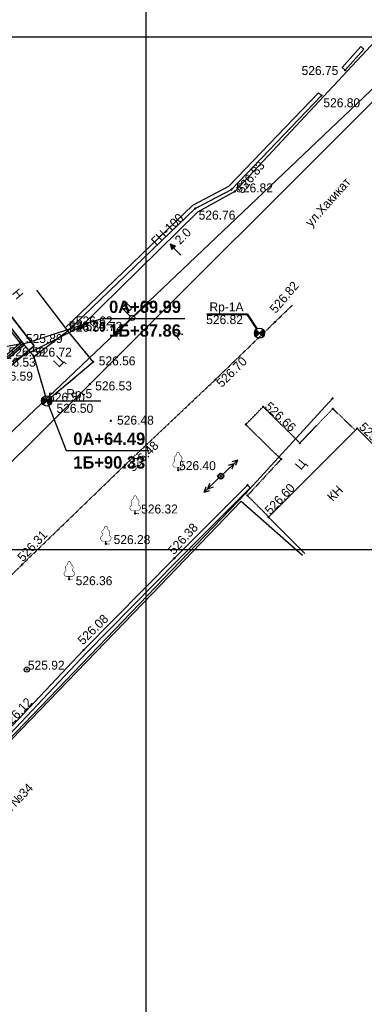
# Model space of a CAD drawing. Header units: millimetres. Extents: x 767170 to 66149698, y -983507 to 2493658.
# Tile 145 of 256: x 2497115 to 2530688, y -752016 to -655962. Entities that reach past the tile are written whole.
import ezdxf

# ---------------------------------------------------------------- set-up
doc = ezdxf.new("R2010")
doc.units = ezdxf.units.MM
doc.linetypes.add('Д_ТРОТ_ТРУБА', pattern=[3, 1.5, -1.5])
doc.linetypes.add('ДОРОГИ_СТРОЯЩ', pattern=[9, 8, -1])
for name, color, linetype in [('(001) Сетка', 92, 'Continuous'), ('(003) Пункты', 7, 'Continuous'), ('(004) Точки рельефа', 7, 'Continuous'), ('(004a) Точки рельефа (отк.)', 7, 'Continuous'), ('(007) Здания', 7, 'Continuous'), ('(013) Газ', 30, 'ИК_Газопровод -------г--------'), ('(016) Кабель', 1, 'Continuous'), ('(022) Возд. Линии', 7, 'Continuous'), ('(025) Дорога', 7, 'Continuous'), ('(037) Контуры', 7, 'Continuous'), ('(038) Деревья', 7, 'Continuous'), ('(040) Ограда', 7, 'Continuous'), ('A_STROYSETKA', 5, 'Continuous'), ('G_KOORD', 7, 'Continuous'), ('GLUXOY OG', 7, 'Continuous'), ('METALL OG', 7, 'Continuous'), ('V-NODE-TEXT', 11, 'Continuous'), ('Пикет', 7, 'Continuous')]:
    doc.layers.add(name, color=color, linetype=linetype)
doc.layers.add('(032) Горизонтали утолщенные', color=32, linetype='Continuous', lineweight=30)
doc.layers.add('ВВГ 3х2.5', color=5, linetype='Continuous', lineweight=40)
doc.styles.add('BM-431', font='txt')
doc.styles.add('D-431', font='txt')
doc.styles.add('FAYZXON', font='GOTHICB.TTF')
doc.styles.add('P-131', font='txt')
doc.styles.add('S', font='txtwr', dxfattribs={"oblique": 15})
doc.styles.get("Standard").update_dxf_attribs({"font": 'isocpeui.ttf'})
doc.linetypes.add('FENCELINE1', pattern='A,6.35,-2.54,[133,ltypeshp.shx,S=2.54,R=0,X=-2.54,Y=0],-2.54,25.4', length=36.83)
doc.linetypes.add('GAZ_VOZDUSH', pattern='A,1,-2,["~",Standard,S=3,R=0,X=-1.5,Y=-1.5],-1,10', length=14)
doc.linetypes.add('ИК_Газопровод -------г--------', pattern='A,9,-0.6,["Г",Standard,S=1.2,R=0,X=0,Y=-0.6],-1.2', length=10.8)
doc.linetypes.add('ИК_Э_КАБ_НН', pattern='A,8,-2,["<",Standard,S=1,R=0,X=0,Y=-0.5],8,[">",Standard,S=1,R=0,X=-0.5,Y=-0.5],-2', length=20)
doc.linetypes.add('ОГРАДА_БЕТ', pattern='A,4,["|",Standard,S=0.8,R=0,X=0,Y=-0.8],4', length=8)
doc.linetypes.add('ОГРАДА_ГЛИН', pattern='A,4,["|",Standard,S=0.8,R=0,X=0,Y=-0.8],0.5,["|",Standard,S=0.8,R=0,X=0,Y=-0.8],3.5', length=8)

# ---------------------------------------------------------------- blocks, each defined once
blk = doc.blocks.new('f')
at = {"layer": '(022) Возд. Линии'}
for points in [[(0, 0.25), (0, 1.5)], [(0, 1.4), (0.75, 1.4)]]:
    blk.add_lwpolyline(points, dxfattribs=at)
blk.add_lwpolyline([(0.4875, 0.65), (0.4875, 0.65, 0.4142136), (0.65, 0.8125), (0.65, 1.4), (0.325, 1.4), (0.325, 0.8125, 0.4142136)], format="xyb", close=True, dxfattribs=at)
blk.add_circle((0, 0), 0.25, dxfattribs=at)
blk = doc.blocks.new('S1')
at = {"layer": '(022) Возд. Линии'}
for p, q in [((-2, 0), (-1.5, 0.25)), ((-2, 0), (-1.5, -0.25)), ((0, 0), (-2, 0))]:
    blk.add_line(p, q, dxfattribs=at)
blk = doc.blocks.new('S2')
at = {"layer": '(022) Возд. Линии'}
for p, q in [((0, 0), (2, 0)), ((2, 0), (1.5, 0.25)), ((2, 0), (1.5, -0.25))]:
    blk.add_line(p, q, dxfattribs=at)
blk = doc.blocks.new('s3')
at = {"layer": '(022) Возд. Линии'}
h = blk.add_hatch(dxfattribs=at)
h.set_pattern_fill('ANSI31', color=256, scale=0.01, angle=180, style=0)
h.set_pattern_definition([(225, (0.1, 0), (0.02245064, -0.02245064), [])])
edge = h.paths.add_edge_path()
edge.add_arc((-1.9, 0), 0.1, 0, 360)
blk.add_lwpolyline([(0, 0), (-2, 0)], dxfattribs=at)
blk.add_circle((-1.9, 0), 0.1, dxfattribs=at)
blk = doc.blocks.new('s4')
at = {"layer": '(022) Возд. Линии'}
h = blk.add_hatch(dxfattribs=at)
h.set_pattern_fill('ANSI31', color=256, scale=0.01, style=0)
h.set_pattern_definition([(45, (-0.1, 0), (-0.02245064, 0.02245064), [])])
edge = h.paths.add_edge_path()
edge.add_arc((1.9, 0), 0.1, 0, 360)
blk.add_lwpolyline([(0, 0), (2, 0)], dxfattribs=at)
blk.add_circle((1.9, 0), 0.1, dxfattribs=at)
blk = doc.blocks.new('prov-s')
at = {"layer": '(022) Возд. Линии'}
for name, p in [('s3', (-0.248, 0)), ('s4', (0.25, 0))]:
    blk.add_blockref(name, p, dxfattribs=at)
blk = doc.blocks.new('Setka')
at = {"layer": '(001) Сетка'}
for p, q in [((0, 1.5), (0, -1.5)), ((-1.5, 0), (1.5, 0))]:
    blk.add_line(p, q, dxfattribs=at)
blk = doc.blocks.new('I00110-flat-7')
h = blk.add_hatch(color=7)
edge = h.paths.add_edge_path()
edge.add_line((0.354, 0.354), (0, 0))
edge.add_line((0, 0), (0.354, -0.354))
edge.add_arc((0, 0), 0.5, 315, 405)
edge = h.paths.add_edge_path()
edge.add_line((-0.354, -0.354), (0, 0))
edge.add_line((0, 0), (-0.354, 0.354))
edge.add_arc((0, 0), 0.5, 135, 225)
at = {"layer": '(003) Пункты'}
blk.add_circle((0, 0), 0.5, dxfattribs=at)
at = {"color": 7}
for points in [[(0, 0), (-0.354, 0.354, 0.414214), (-0.354, -0.354)], [(0, 0), (0.354, -0.354, 0.414214), (0.354, 0.354)]]:
    blk.add_lwpolyline(points, format="xyb", close=True, dxfattribs=at)
blk.add_lwpolyline([(0.008, 0), (0.008, 0)], dxfattribs=at)
at = {"color": 4, "linetype": 'Continuous', "style": 'S', "oblique": 15}
blk.add_attdef('G', (0.692, 0.111), '', height=1, dxfattribs=at)
at = {"color": 4, "style": 'S', "oblique": 15}
blk.add_attdef('Z', (0.738, -1.15), '', height=1, dxfattribs=at)
blk = doc.blocks.new('wef-flat-10')
at = {"layer": '(025) Дорога', "linetype": 'Д_ТРОТ_ТРУБА'}
blk.add_hatch(color=0, dxfattribs=at).paths.add_polyline_path([(-1754815.989, -1398303.214), (-1754815.633, -1398302.864), (-1754816.161, -1398302.682)])
at = {"layer": '(022) Возд. Линии', "color": 0}
for points in [[(-1754816.161, -1398302.682), (-1754815.989, -1398303.214)], [(-1754815.11, -1398303.752), (-1754815.811, -1398303.039)]]:
    blk.add_lwpolyline(points, dxfattribs=at)
at = {"layer": '(025) Дорога', "color": 0, "linetype": 'Д_ТРОТ_ТРУБА'}
blk.add_lwpolyline([(-1754815.989, -1398303.214), (-1754815.633, -1398302.864), (-1754816.161, -1398302.682), (-1754815.989, -1398303.214)], close=True, dxfattribs=at)
blk.add_lwpolyline([(-1754815.989, -1398303.214), (-1754815.633, -1398302.864)], dxfattribs=at)
blk = doc.blocks.new('Topo Xos')
at = {"layer": '(013) Газ', "linetype": 'ByBlock', "transparency": 16777216}
h = blk.add_hatch(color=0, dxfattribs=at)
edge = h.paths.add_edge_path()
edge.add_arc((50.307, -114.313), 0.25, 0, 360)
at = {"layer": '(003) Пункты', "ltscale": 600, "transparency": 16777216}
blk.add_line((47.492, -121.538), (52.274, -121.538), dxfattribs=at)
at = {"layer": '(004) Точки рельефа', "color": 7, "linetype": 'ByBlock', "lineweight": -2, "transparency": 16777216}
for p in [(76.066, -89.281), (73.769, -91.747), (64.988, -100.909), (61.47, -102.769), (50.307, -114.313), (44.525, -115.774), (45.74, -117.222), (51.527, -117.724), (46.999, -121.538), (53.224, -123.471)]:
    blk.add_point(p, dxfattribs=at)
at = {"layer": '(004a) Точки рельефа (отк.)', "color": 7, "linetype": 'ByBlock', "lineweight": -2, "transparency": 16777216}
for p in [(65.329, -101.114), (49.702, -114.094), (49.054, -114.711), (51.179, -119.895)]:
    blk.add_point(p, dxfattribs=at)
at = {"layer": '(007) Здания', "ltscale": 600, "transparency": 16777216}
for points in [[(39.134, -108.771), (44.525, -115.774), (45.74, -117.222)], [(45.74, -117.222), (49.054, -114.711), (46.035, -110.725)]]:
    blk.add_lwpolyline(points, dxfattribs=at)
at = {"layer": '(013) Газ', "linetype": 'GAZ_VOZDUSH', "ltscale": 600, "transparency": 16777216, "flags": 128}
blk.add_lwpolyline([(211.363, 129.819), (211.209, 128.871), (207.778, 121.494), (202.64, 118.683), (188.166, 85.176), (177.148, 55.188), (172.051, 44.881), (154.526, 10.276), (125.133, -20.235), (128.406, -27.612), (104.917, -48.213), (106.152, -52.909), (104.176, -59.427), (65.329, -101.114), (61.676, -103.137), (50.307, -114.313), (42.371, -118.322), (-2.23, -156.679), (-4.629, -158.957)], dxfattribs=at)
at = {"layer": '(025) Дорога', "linetype": 'Д_ТРОТ_ТРУБА', "ltscale": 600, "transparency": 16777216, "flags": 128}
for points in [[(223.139, 118.213), (208.245, 89.448), (197.876, 69.507), (189.707, 53.958), (176.533, 32.47), (171.951, 25.289), (161.032, 1.412), (144.541, -23.563), (132.433, -37.824), (113.3, -57.675), (94.179, -76.92), (79.849, -91.248), (51.179, -119.895), (31.087, -139.861), (16.304, -154.937), (-0.773, -172.153), (-3.755, -175.128)], [(45.74, -117.222), (46.999, -121.538), (51.527, -117.724), (49.054, -114.711)]]:
    blk.add_lwpolyline(points, dxfattribs=at)
at = {"layer": '(032) Горизонтали утолщенные', "color": 32, "linetype": 'Continuous', "lineweight": 30, "ltscale": 600, "transparency": 16777216}
blk.add_lwpolyline([(38.996, -120.522), (39.139, -120.291), (39.725, -119.3), (40.222, -118.427), (40.612, -117.723), (40.874, -117.24), (40.992, -117.028), (41.097, -116.832), (41.234, -116.681), (41.5, -116.597), (42.056, -116.46), (42.76, -116.301), (43.466, -116.149), (44.031, -116.033), (44.31, -115.982), (44.519, -116.004), (44.715, -116)], dxfattribs=at)
at = {"layer": '(040) Ограда', "ltscale": 600, "transparency": 16777216}
for points in [[(75.768, -89.014), (77.593, -86.968)], [(76.066, -89.281), (77.891, -87.235)], [(77.891, -87.235), (77.593, -86.968)], [(75.768, -89.014), (76.066, -89.281)], [(73.481, -91.47), (73.769, -91.747)], [(-12.565, -158.195), (-10.172, -161.138), (-9.151, -162.393), (44.786, -116.077)]]:
    blk.add_lwpolyline(points, dxfattribs=at)
at = {"layer": '(040) Ограда', "linetype": 'ОГРАДА_БЕТ', "ltscale": 600, "transparency": 16777216, "flags": 128}
for points in [[(48.811, -114.39), (49.426, -113.805), (61.234, -102.441), (64.744, -100.585), (73.481, -91.47)], [(-12.255, -157.943), (-9.862, -160.886), (-9.1, -161.822), (44.525, -115.774)]]:
    blk.add_lwpolyline(points, dxfattribs=at)
at = {"layer": '(040) Ограда', "ltscale": 600, "transparency": 16777216, "flags": 128}
blk.add_lwpolyline([(49.054, -114.711), (49.702, -114.094), (61.47, -102.769), (64.988, -100.909), (73.769, -91.747)], dxfattribs=at)
at = {"layer": '(001) Сетка', "transparency": 16777216}
for p in [(56.659, -86.032), (56.659, -136.032)]:
    blk.add_blockref('Setka', p, dxfattribs=at)
at = {"layer": '(022) Возд. Линии', "transparency": 16777216}
for name, p in [('wef-flat-10', (1754875.166, 1398196.435)), ('I00110-flat-7', (46.992, -121.538))]:
    blk.add_blockref(name, p, dxfattribs=at)
for name, p, rotation in [('prov-s', (55.315, -113.436), 222.1070453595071), ('f', (55.315, -113.437), 45.5668006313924), ('S2', (55.487, -113.26), 45.5668006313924), ('S1', (55.138, -113.617), 45.5668006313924)]:
    blk.add_blockref(name, p, dxfattribs=dict(at, rotation=rotation))
at = {"layer": '(003) Пункты', "transparency": 16777216, "style": 'D-431'}
for s, p in [('Rp-5', (48.89, -121.263)), ('526.50', (47.942, -122.697))]:
    blk.add_text(s, height=0.875, dxfattribs=at).set_placement(p)
at = {"layer": '(004) Точки рельефа', "linetype": 'ByBlock', "transparency": 16777216, "char_height": 0.875, "attachment_point": 4, "style": 'D-431'}
for s, insert in [('526.75', (71.826, -89.314)), ('526.80', (73.95, -92.457)), ('526.76', (61.796, -103.415)), ('526.72', (50.772, -114.274)), ('525.89', (44.964, -115.461)), ('526.56', (52.059, -117.642)), ('526.59', (42.07, -119.135)), ('526.48', (53.844, -123.426))]:
    blk.add_mtext(s, dxfattribs=dict(at, insert=insert))
at = {"layer": '(004) Точки рельефа', "linetype": 'ByBlock', "transparency": 16777216, "insert": (65.725, -101.119), "char_height": 0.875, "attachment_point": 4, "rotation": 51.22379, "style": 'D-431'}
blk.add_mtext('526.83', dxfattribs=at)
at = {"layer": '(004a) Точки рельефа (отк.)', "linetype": 'ByBlock', "transparency": 16777216, "char_height": 0.875, "attachment_point": 4, "style": 'D-431'}
for s, insert in [('526.82', (65.454, -100.764)), ('526.62', (49.827, -113.744)), ('526.59', (49.179, -114.361)), ('526.59', (43.275, -116.758)), ('526.53', (42.349, -117.767)), ('526.53', (51.717, -120.083)), ('526.50', (47.124, -121.188))]:
    blk.add_mtext(s, dxfattribs=dict(at, insert=insert))
at = {"layer": '(007) Здания', "transparency": 16777216, "style": 'P-131'}
blk.add_text('Н', height=0.88, rotation=310.46154, dxfattribs=at).set_placement((43.568, -111.06))
at = {"layer": '(013) Газ', "color": 0, "linetype": 'Continuous', "transparency": 16777216, "style": 'BM-431'}
for s, p in [('ГН-100', (57.688, -106.46)), ('2.0', (59.988, -106.337))]:
    blk.add_text(s, height=0.875, rotation=44.50884, dxfattribs=at).set_placement(p)
at = {"layer": '(025) Дорога', "linetype": 'ДОРОГИ_СТРОЯЩ', "transparency": 16777216, "style": 'BM-431'}
for s, rotation, p in [('A', 57.47377, (59.893, -115.663)), ('Ц', 45.42018, (48.161, -118.33))]:
    blk.add_text(s, height=0.875, rotation=rotation, dxfattribs=at).set_placement(p)
blk = doc.blocks.new('KOORDINIR')
at = {"color": 0}
for tag, p in [('Y', (0, 1.2)), ('X', (0, -3.8))]:
    blk.add_attdef(tag, p, '', height=2.6, dxfattribs=at)
blk = doc.blocks.new('A$Cccaa34c6')
at = {"layer": 'A_STROYSETKA', "linetype": 'Continuous'}
for p, q in [((200000, 250000), (200000, -7850.6)), ((-7707.2, 100000), (250000, 100000)), ((-7707.2, 50000), (250000, 50000))]:
    blk.add_line(p, q, dxfattribs=at)
blk = doc.blocks.new('U1081')
at = {"color": 7, "const_width": 0.375}
blk.add_lwpolyline([(0.0125, 0.0125, 1), (-0.0125, -0.0125, 1), (0.0125, 0.0125)], format="xyb", close=True, dxfattribs=at)
at = {"color": 7}
blk.add_circle((0, 0), 0.5, dxfattribs=at)
at = {"color": 4, "oblique": 15}
blk.add_attdef('Z', (1.177455, -0.732602), '', height=2, dxfattribs=at)
blk = doc.blocks.new('karagach')
at = {"const_width": 0.05}
for points in [[(-0.42, 0.746, 0.383603), (-0.341, 1.004, 0.352912)], [(-0.277, 1.346, 0.430853), (-0.341, 1.004, 0.548276)], [(-0.277, 1.346, 0.181567), (-0.156, 1.546, 0.303004)], [(0, 1.75, 0.246034), (-0.156, 1.546, 0.489079)], [(0, 1.75, -0.246034), (0.156, 1.546, -0.489079)], [(0.277, 1.346, -0.181567), (0.156, 1.546, -0.303004)], [(0.277, 1.346, -0.430853), (0.341, 1.004, -0.548276)], [(0.42, 0.746, -0.383603), (0.341, 1.004, -0.352912)], [(-0.42, 0.746, 0.626949), (-0.291, 0.275, 0.702465)], [(0.42, 0.746, -0.626949), (0.291, 0.275, -0.702465)]]:
    blk.add_lwpolyline(points, format="xyb", dxfattribs=at)
for points in [[(0, 0.275), (-0.291, 0.275)], [(0, 0), (0, 0.275)], [(0, 0.275), (0.291, 0.275)], [(0, 0), (0.375, 0)]]:
    blk.add_lwpolyline(points, dxfattribs=at)
blk.add_lwpolyline([(0, 0), (0, 0.275)])
blk = doc.blocks.new('I00110-flat-6')
h = blk.add_hatch(color=7)
edge = h.paths.add_edge_path()
edge.add_line((0.354, 0.354), (0, 0))
edge.add_line((0, 0), (0.354, -0.354))
edge.add_arc((0, 0), 0.5, 315, 405)
edge = h.paths.add_edge_path()
edge.add_line((-0.354, -0.354), (0, 0))
edge.add_line((0, 0), (-0.354, 0.354))
edge.add_arc((0, 0), 0.5, 135, 225)
at = {"layer": '(003) Пункты'}
blk.add_circle((0, 0), 0.5, dxfattribs=at)
at = {"color": 7}
for points in [[(0, 0), (-0.354, 0.354, 0.414214), (-0.354, -0.354)], [(0, 0), (0.354, -0.354, 0.414214), (0.354, 0.354)]]:
    blk.add_lwpolyline(points, format="xyb", close=True, dxfattribs=at)
blk.add_lwpolyline([(0.008, 0), (0.008, 0)], dxfattribs=at)
at = {"color": 4, "linetype": 'Continuous', "style": 'S', "oblique": 15}
blk.add_attdef('G', (0.692, 0.111), '', height=1, dxfattribs=at)
at = {"color": 4, "style": 'S', "oblique": 15}
blk.add_attdef('Z', (0.738, -1.15), '', height=1, dxfattribs=at)
blk = doc.blocks.new('asdaw1234141')
at = {"layer": '(013) Газ', "linetype": 'ByBlock'}
h = blk.add_hatch(color=0, dxfattribs=at)
edge = h.paths.add_edge_path()
edge.add_arc((-6352, -28281), 250, 0, 360)
at = {"layer": '(003) Пункты', "ltscale": 600}
blk.add_line((-9168, -35506), (-4385, -35506), dxfattribs=at)
at = {"layer": '(004) Точки рельефа', "color": 7, "linetype": 'ByBlock', "lineweight": -2}
for p in [(19407, -3249), (17110, -5715), (8329, -14877), (4811, -16737), (-6352, -28281), (-12134, -29742), (-10919, -31190), (-5132, -31692), (-9660, -35506), (-3435, -37439)]:
    blk.add_point(p, dxfattribs=at)
at = {"layer": '(004a) Точки рельефа (отк.)', "color": 7, "linetype": 'ByBlock', "lineweight": -2}
for p in [(8670, -15082), (-7605, -28679), (-6957, -28062), (-5480, -33863)]:
    blk.add_point(p, dxfattribs=at)
at = {"layer": '(007) Здания', "ltscale": 600}
for points in [[(-17525, -22739), (-12134, -29742), (-10919, -31190)], [(-10919, -31190), (-7605, -28679), (-10625, -24694)]]:
    blk.add_lwpolyline(points, dxfattribs=at)
at = {"layer": '(007) Здания', "elevation": 525490}
blk.add_lwpolyline([(15495, -50378), (11950, -46852), (20565, -38190), (24110, -41716)], dxfattribs=at)
at = {"layer": '(013) Газ', "linetype": 'GAZ_VOZDUSH', "ltscale": 600, "flags": 128}
blk.add_lwpolyline([(18190, -35262), (9748, -44491), (-36618, -92749), (-37103, -92367), (-57221, -111523)], dxfattribs=at)
at = {"layer": '(016) Кабель', "linetype": 'ИК_Э_КАБ_НН', "flags": 128}
blk.add_lwpolyline([(-33446, -88967), (-33137, -89270), (578, -54353), (9277, -45284), (15270, -50551)], dxfattribs=at)
at = {"layer": '(022) Возд. Линии'}
for p, q in [((7478, -42679, 526510), (8917, -41291, 526510)), ((8917, -41291, 526510), (8384, -41458, 526510)), ((8917, -41291, 526510), (8731, -41818, 526510)), ((8557, -41638, 526510), (8024, -41805, 526510)), ((8557, -41638, 526510), (8371, -42165, 526510)), ((7118, -43027, 526510), (5679, -44415, 526510)), ((5679, -44415, 526510), (5865, -43888, 526510)), ((6038, -44068, 526510), (6225, -43541, 526510)), ((6038, -44068, 526510), (6572, -43901, 526510)), ((5679, -44415, 526510), (6212, -44248, 526510))]:
    blk.add_line(p, q, dxfattribs=at)
at = {"layer": '(025) Дорога', "linetype": 'Д_ТРОТ_ТРУБА'}
for points, elevation in [([(-64493, -105070), (-53854, -94447), (-47824, -88199), (-45983, -86685), (-44042, -84841), (-41326, -81884), (-39588, -79458), (-31164, -70747), (-21589, -60944), (-12051, -51459), (-2009, -41732), (6767, -33428), (12566, -27815), (14277, -26160)], 524612), ([(11975, -46826), (9888, -44750), (13168, -41201), (9718, -37817), (11427, -36069)], 526362), ([(11427, -36069), (14997, -39620), (18204, -36265), (20396, -38360)], 526362)]:
    blk.add_lwpolyline(points, dxfattribs=dict(at, elevation=elevation))
at = {"layer": '(025) Дорога', "linetype": 'Д_ТРОТ_ТРУБА', "ltscale": 600, "flags": 128}
blk.add_lwpolyline([(-10919, -31190), (-9660, -35506), (-5132, -31692), (-7605, -28679)], dxfattribs=at)
at = {"layer": '(032) Горизонтали утолщенные', "color": 32, "linetype": 'Continuous', "lineweight": 30, "ltscale": 600}
blk.add_lwpolyline([(-17663, -34490), (-17520, -34259), (-16934, -33268), (-16437, -32395), (-16048, -31691), (-15785, -31208), (-15667, -30996), (-15562, -30801), (-15426, -30650), (-15160, -30565), (-14603, -30428), (-13899, -30269), (-13193, -30117), (-12628, -30001), (-12349, -29951), (-12141, -29972), (-11944, -29968)], dxfattribs=at)
at = {"layer": '(040) Ограда', "ltscale": 600}
for points in [[(19109, -2983), (20934, -937)], [(21232, -1203), (20934, -937)], [(19407, -3249), (21232, -1203)], [(19109, -2983), (19407, -3249)], [(16821, -5438), (17110, -5715)], [(-69224, -72163), (-66831, -75106), (-65811, -76362), (-11873, -30045)]]:
    blk.add_lwpolyline(points, dxfattribs=at)
at = {"layer": '(040) Ограда', "linetype": 'ОГРАДА_БЕТ', "ltscale": 600, "flags": 128}
for points in [[(-7848, -28358), (-7234, -27773), (4574, -16410), (8085, -14554), (16821, -5438)], [(-68914, -71911), (-66521, -74854), (-65760, -75790), (-12134, -29742)]]:
    blk.add_lwpolyline(points, dxfattribs=at)
at = {"layer": '(040) Ограда', "ltscale": 600, "flags": 128}
blk.add_lwpolyline([(-7605, -28679), (-6957, -28062), (4811, -16737), (8329, -14877), (17110, -5715)], dxfattribs=at)
at = {"layer": '(040) Ограда', "linetype": 'ОГРАДА_БЕТ', "elevation": 525985}
blk.add_lwpolyline([(-37592, -91797), (-37342, -91485), (-36640, -92047), (-30516, -85806), (-22288, -77055), (-13533, -67721), (-6076, -59819), (2773, -50835), (9881, -43712), (10161, -43998)], dxfattribs=at)
at = {"layer": '(040) Ограда', "elevation": 525985}
blk.add_lwpolyline([(-37592, -91797), (-36608, -92585), (-30228, -86083), (-21996, -77329), (-13242, -67995), (-5788, -60097), (3057, -51116), (10164, -43994)], dxfattribs=at)
blk.add_lwpolyline([(5929, -27060), (9861, -27060), (10792, -28483)])
at = {"color": 7, "const_width": 188, "elevation": 526510}
blk.add_lwpolyline([(7304, -42846, 1), (7292, -42860, 1), (7304, -42846)], format="xyb", close=True, dxfattribs=at)
at = {"color": 7}
blk.add_circle((7298, -42853, 526510), 250, dxfattribs=at)
at = {"layer": 'Пикет', "color": 7, "linetype": 'ByBlock', "lineweight": -2, "transparency": 16777216}
for p in [(12566, -27815, 526815), (-7636, -28614, 526740), (11073, -28901, 526819), (-10899, -31182, 526718), (6767, -33428, 526705), (18190, -35262, 526848), (11427, -36069, 526655), (18204, -36265, 526667), (9718, -37817, 526666), (20565, -38190, 525783), (14997, -39620, 526745), (13168, -41201, 526742), (-2009, -41732, 526481), (3130, -42249, 526400), (7298, -42853, 526803), (9881, -43712, 526685), (9748, -44491, 526744), (9888, -44750, 526721), (-1052, -46479, 526325), (11950, -46852, 526595), (-3907, -49462, 526282), (2773, -50835, 526377), (-12051, -51459, 526307), (-7469, -52902, 526359), (-6076, -59819, 526076), (-11604, -61712, 525921)]:
    blk.add_point(p, dxfattribs=at)
at = {"layer": '(001) Сетка', "xscale": 1000, "yscale": 1000, "zscale": 1000}
for p in [(0, 0), (0, -50000)]:
    blk.add_blockref('Setka', p, dxfattribs=at)
at = {"layer": '(022) Возд. Линии', "xscale": 1000, "yscale": 1000, "zscale": 1000}
for name, p in [('wef-flat-10', (1754818507, 1398282467)), ('I00110-flat-6', (11066, -28901)), ('I00110-flat-7', (-9668, -35506))]:
    blk.add_blockref(name, p, dxfattribs=at)
at = {"layer": '(022) Возд. Линии'}
for name, p, xscale, yscale, zscale, rotation in [('prov-s', (-1344, -27405), 1000, 1000, 1000, 222.1070453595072), ('f', (-1345, -27405), 1000, 1000, 1000, 45.5668006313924), ('S2', (-1172, -27229), 1000, 1000, 1000, 45.5668006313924), ('S1', (-1521, -27585), 1000, 1000, 1000, 45.5668006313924), ('U1081', (-11604, -61712, 525628), 499.9999999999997, 499.9999999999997, 499.9999999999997, 4.802156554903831)]:
    blk.add_blockref(name, p, dxfattribs=dict(at, xscale=xscale, yscale=yscale, zscale=zscale, rotation=rotation))
at = {"layer": '(038) Деревья', "linetype": 'Continuous', "xscale": 1000, "yscale": 1000, "zscale": 1000}
for p in [(3130, -42249, 526107), (-1052, -46479, 526032), (-3907, -49462, 525989), (-7469, -52902, 526066)]:
    blk.add_blockref('karagach', p, dxfattribs=at)
at = {"layer": '(003) Пункты', "style": 'D-431'}
for s, p in [('Rp-1А', (6188, -26778)), ('Rp-5', (-7769, -35231)), ('526.50', (-8717, -36665))]:
    blk.add_text(s, height=875, dxfattribs=at).set_placement(p)
at = {"layer": '(004) Точки рельефа', "linetype": 'ByBlock', "char_height": 875, "attachment_point": 4, "style": 'D-431'}
for s, insert in [('526.75', (15167, -3282)), ('526.80', (17291, -6426)), ('526.76', (5137, -17384)), ('526.72', (-5887, -28242)), ('525.89', (-11695, -29429)), ('526.56', (-4600, -31610)), ('526.59', (-14590, -33103)), ('526.48', (-2815, -37394))]:
    blk.add_mtext(s, dxfattribs=dict(at, insert=insert))
at = {"layer": '(004) Точки рельефа', "linetype": 'ByBlock', "insert": (9065, -15087), "char_height": 875, "attachment_point": 4, "rotation": 51.22379, "style": 'D-431'}
blk.add_mtext('526.83', dxfattribs=at)
at = {"layer": '(004a) Точки рельефа (отк.)', "linetype": 'ByBlock', "char_height": 875, "attachment_point": 4, "style": 'D-431'}
for s, insert in [('526.82', (8795, -14732)), ('526.59', (-7480, -28329)), ('526.62', (-6832, -27712)), ('526.59', (-13384, -30726)), ('526.53', (-14310, -31735)), ('526.53', (-4942, -34051)), ('526.50', (-9535, -35156))]:
    blk.add_mtext(s, dxfattribs=dict(at, insert=insert))
at = {"layer": '(007) Здания', "style": 'P-131'}
for s, height, rotation, p in [('Н', 880, 310.46154, (-13092, -25029)), ('КН', 875, 45.79541, (18208, -45381))]:
    blk.add_text(s, height=height, rotation=rotation, dxfattribs=at).set_placement(p)
at = {"layer": '(013) Газ', "color": 0, "linetype": 'Continuous', "style": 'BM-431'}
for s, p in [('ГН-100', (1028, -20429)), ('2.0', (3329, -20305))]:
    blk.add_text(s, height=875, rotation=44.50884, dxfattribs=at).set_placement(p)
at = {"layer": '(025) Дорога', "linetype": 'ДОРОГИ_СТРОЯЩ', "style": 'BM-431'}
for s, rotation, p in [('ул.Хакикат', 48.15246, (16104, -18588)), ('A', 57.47377, (3234, -29631)), ('Ц', 45.42018, (-8498, -32298)), ('Ц', 49.55898, (15097, -42309))]:
    blk.add_text(s, height=875, rotation=rotation, dxfattribs=at).set_placement(p)
at = {"layer": '(037) Контуры', "color": 0, "linetype": 'ByBlock', "style": 'BM-431'}
blk.add_text('Территория детского сада №34', height=875, rotation=46.1425, dxfattribs=at).set_placement((-22873, -85763))
at = {"color": 4, "oblique": 15}
for p in [(7915, -43169, 526510), (-14957, -65237, 525926), (-30354, -80716, 525694), (-52139, -102428, 524466)]:
    blk.add_attdef('Z', p, '', height=1000, rotation=4.80216, dxfattribs=at)
at = {"layer": 'V-NODE-TEXT', "color": 7, "linetype": 'ByBlock', "char_height": 875, "attachment_point": 4, "style": 'D-431'}
for s, insert, rotation in [('{\\fD431|b0|i0|c0|p34;526.82}', (12309, -26755, 526815), 49.50431), ('{\\fD431|b0|i0|c0|p34;526.70}', (7072, -33946, 526705), 44.54576), ('{\\fD431|b0|i0|c0|p34;526.66}', (11796, -35836, 526655), 316.92597), ('{\\fD431|b0|i0|c0|p34;525.78}', (20996, -37835, 525783), 315.97243), ('{\\fD431|b0|i0|c0|p34;526.48}', (-1533, -42169, 526481), 44.60866), ('{\\fD431|b0|i0|c0|p34;526.60}', (11813, -46371, 526595), 46.45195), ('{\\fD431|b0|i0|c0|p34;526.38}', (2411, -50275, 526377), 47.60561), ('{\\fD431|b0|i0|c0|p34;526.31}', (-12295, -50959, 526307), 46.86515), ('{\\fD431|b0|i0|c0|p34;526.08}', (-6444, -59055, 526076), 44.28852), ('{\\fD431|b0|i0|c0|p34;526.12}', (-13789, -67270, 526117), 46.36812)]:
    blk.add_mtext(s, dxfattribs=dict(at, insert=insert, rotation=rotation))
for s, insert in [('{\\fD431|b0|i0|c0|p34;526.74}', (-7535, -28194, 526740)), ('{\\fD431|b0|i0|c0|p34;526.82}', (5872, -27580, 526819)), ('{\\fD431|b0|i0|c0|p34;526.72}', (-10799, -30763, 526718)), ('{\\fD431|b0|i0|c0|p34;526.40}', (3230, -41829, 526400)), ('{\\fD431|b0|i0|c0|p34;526.32}', (-469, -46059, 526325)), ('{\\fD431|b0|i0|c0|p34;526.28}', (-3149, -49042, 526282)), ('{\\fD431|b0|i0|c0|p34;526.36}', (-6844, -53050, 526359)), ('{\\fD431|b0|i0|c0|p34;525.92}', (-11503, -61292, 525921))]:
    blk.add_mtext(s, dxfattribs=dict(at, insert=insert))

msp = doc.modelspace()

# ---------------------------------------------------------------- block references
at = {"xscale": 1000, "yscale": 1000, "zscale": 1000}
msp.add_blockref('Topo Xos', (2452754.32, -571613.28), dxfattribs=at)

# ---------------------------------------------------------------- next in the draw order: linework, layer by layer
for points in [[(2441355.79, -736834.3), (2438963.79, -738920.39), (2400395.29, -685926.13), (2323754.93, -569428.84), (2454734.55, -489851.54), (2517832.14, -602286.69), (2486575.58, -622966.39), (2486415.24, -626464), (2488363.36, -629103.83), (2467521.85, -647824.51), (2498510.59, -687779.78), (2450636.95, -728888.93), (2451483.64, -729874.71), (2446654.19, -734022.69)], [(2438321.29, -751362.62), (2577813.45, -618609.46)], [(2466569.61, -647738.92), (2497549.33, -687682.55), (2449270.46, -729139.67), (2449791.45, -729746.26), (2447136.35, -732026.71), (2446614.85, -731419.53), (2445479.97, -732409.28), (2446654.19, -734022.69), (2451483.64, -729874.71), (2450636.95, -728888.93), (2498510.59, -687779.78), (2467521.85, -647824.51)]]:
    msp.add_lwpolyline(points)
at = {"lineweight": 30}
for points in [[(2466569.61, -647738.92), (2497549.33, -687682.55)], [(2498510.59, -687779.78), (2467521.85, -647824.51)], [(2497549.33, -687682.55), (2449270.46, -729139.67)], [(2450636.95, -728888.93), (2498510.59, -687779.78)]]:
    msp.add_lwpolyline(points, dxfattribs=at)
at = {"layer": 'G_KOORD', "color": 5, "linetype": 'Continuous'}
msp.add_lwpolyline([(2497275.58, -687655.93), (2505129.1, -685127.17), (2513205.77, -685127.17)], dxfattribs=at)
at = {"layer": 'G_KOORD', "color": 6, "linetype": 'Continuous'}
msp.add_lwpolyline([(2499746.05, -693150.92), (2501647.48, -697997.46), (2509724.15, -697997.46)], dxfattribs=at)
at = {"layer": 'GLUXOY OG', "color": 186, "linetype": 'ОГРАДА_ГЛИН', "lineweight": 30, "ltscale": 400}
msp.add_lwpolyline([(2439079.89, -737890.33), (2400971, -685527.59), (2324738.53, -569650.32), (2454478.73, -490826.03), (2516903.29, -602061.89), (2485892.61, -622578.92), (2485704.61, -626679.92), (2487422.61, -629007.92), (2466569.61, -647738.92), (2497549.33, -687682.55)], dxfattribs=at)
at = {"layer": 'GLUXOY OG', "color": 186, "lineweight": 30, "ltscale": 400}
msp.add_lwpolyline([(2497275.58, -687655.93), (2466297.54, -647714.47), (2487153.82, -628980.52), (2485501.57, -626741.61), (2485697.48, -622468.21), (2516637.9, -601997.66), (2454405.64, -491104.45), (2325019.56, -569713.6), (2401135.49, -685413.73), (2439113.06, -737596.03)], dxfattribs=at)
at = {"layer": 'METALL OG', "color": 5, "linetype": 'FENCELINE1', "lineweight": 30, "ltscale": 80}
msp.add_lwpolyline([(2449140.16, -728987.97), (2497275.58, -687655.93)], dxfattribs=at)
at = {"layer": 'METALL OG', "color": 5, "lineweight": 30, "ltscale": 120}
msp.add_lwpolyline([(2497549.33, -687682.55), (2449270.46, -729139.67)], dxfattribs=at)

# ---------------------------------------------------------------- next in the draw order: block references
msp.add_blockref('A$Cccaa34c6', (2309413.61, -757644.92))
at = {"layer": 'G_KOORD', "color": 5}
ref = msp.add_blockref('KOORDINIR', (2505821.4, -685127.17), dxfattribs=dict(at, xscale=461.5384615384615, yscale=461.5384615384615, zscale=461.5384615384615))
ref.add_attrib('Y', '0А+69.99', (2505821.4, -684573.33), dxfattribs={"layer": '0', "color": 0, "height": 1200, "style": 'FAYZXON'})
ref.add_attrib('X', '1Б+87.86', (2505821.4, -686881.02), dxfattribs={"layer": '0', "color": 0, "height": 1200, "style": 'FAYZXON'})
at = {"layer": 'G_KOORD', "color": 6}
ref = msp.add_blockref('KOORDINIR', (2502339.79, -697997.46), dxfattribs=dict(at, xscale=461.5384615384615, yscale=461.5384615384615, zscale=461.5384615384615))
ref.add_attrib('Y', '0А+64.49', (2502339.79, -697443.61), dxfattribs={"layer": '0', "color": 0, "height": 1200, "style": 'FAYZXON'})
ref.add_attrib('X', '1Б+90.33', (2502339.79, -699751.31), dxfattribs={"layer": '0', "color": 0, "height": 1200, "style": 'FAYZXON'})
at = {"layer": 'ВВГ 3х2.5', "color": 1, "lineweight": 40}
msp.add_blockref('asdaw1234141', (2509413.61, -657644.92), dxfattribs=at)

doc.saveas('drawing.dxf')
